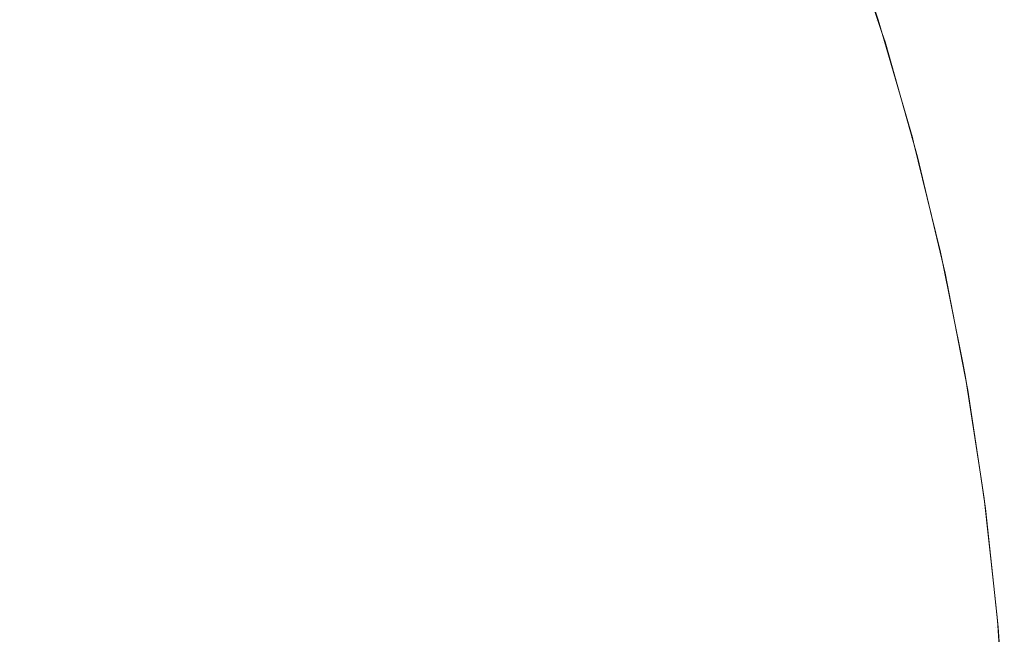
# Model space of a CAD drawing. Header units: centimetres. Extents: x -26 to 27.3, y -25.3 to -23.5.
# Tile 195 of 200: x 27.2742 to 27.3092, y -23.5517 to -23.5298. Entities that reach past the tile are written whole.
import ezdxf

# ---------------------------------------------------------------- set-up
doc = ezdxf.new("R2010")
doc.units = ezdxf.units.CM
doc.header["$LTSCALE"] = 2.54
doc.layers.add('Lucido design-1', color=7, linetype='Continuous')

# ---------------------------------------------------------------- blocks, each defined once
blk = doc.blocks.new('Gruppo-4-1')
at = {"color": 7, "linetype": 'Continuous', "lineweight": 9}
for points, invisible_edges in [([(27.294264, -23.525768, -350.02299), (27.295635, -23.529403, -350.02299), (27.294001, -23.52998, -350.026716), (27.292655, -23.526415, -350.026716)], 15), ([(27.302714, -23.525907, -349.37131), (27.304108, -23.530012, -349.37131), (27.304476, -23.529896, -349.375446), (27.303077, -23.525775, -349.375446)], 15), ([(27.303077, -23.525775, -349.375446), (27.304476, -23.529896, -349.375446), (27.30468, -23.529832, -349.379592), (27.303278, -23.525702, -349.379592)], 15), ([(27.303278, -23.525702, -349.379592), (27.30468, -23.529832, -349.379592), (27.304725, -23.529817, -349.382667), (27.303595, -23.52649, -349.382667)], 11), ([(27.272175, -23.527185, -349.31207), (27.273542, -23.529956, -349.31207), (27.276183, -23.528725, -349.31512), (27.27476, -23.525839, -349.31512)], 15), ([(27.289003, -23.526896, -349.331997), (27.290366, -23.530402, -349.331997), (27.292291, -23.529701, -349.335655), (27.290895, -23.526112, -349.335655)], 15), ([(27.301504, -23.526348, -349.363092), (27.30288, -23.530399, -349.363092), (27.303575, -23.53018, -349.367189), (27.30219, -23.526098, -349.367189)], 15), ([(27.30219, -23.526098, -349.367189), (27.303575, -23.53018, -349.367189), (27.304108, -23.530012, -349.37131), (27.302714, -23.525907, -349.37131)], 15), ([(27.278702, -23.52755, -349.318286), (27.280047, -23.530606, -349.318286), (27.282487, -23.529595, -349.321563), (27.281096, -23.526434, -349.321563)], 15), ([(27.283508, -23.526368, -350.040783), (27.284864, -23.529545, -350.040783), (27.282595, -23.530457, -350.044062), (27.28128, -23.527375, -350.044062)], 15), ([(27.292655, -23.526415, -350.026716), (27.294001, -23.52998, -350.026716), (27.292224, -23.530608, -350.030363), (27.290907, -23.527117, -350.030363)], 15), ([(27.300658, -23.526656, -349.359025), (27.302021, -23.53067, -349.359025), (27.30288, -23.530399, -349.363092), (27.301504, -23.526348, -349.363092)], 15), ([(27.275126, -23.526726, -350.0503), (27.276474, -23.529547, -350.0503), (27.273905, -23.530709, -350.053248), (27.272608, -23.527995, -350.053248)], 15), ([(27.299653, -23.527022, -349.354995), (27.301001, -23.530992, -349.354995), (27.302021, -23.53067, -349.359025), (27.300658, -23.526656, -349.359025)], 15), ([(27.302888, -23.52684, -349.995273), (27.304207, -23.530839, -349.995273), (27.303628, -23.531017, -349.999363), (27.302317, -23.527042, -349.999363)], 15), ([(27.3033, -23.526694, -349.991159), (27.304624, -23.530712, -349.991159), (27.304207, -23.530839, -349.995273), (27.302888, -23.52684, -349.995273)], 15), ([(27.303551, -23.526606, -349.987027), (27.304879, -23.530634, -349.987027), (27.304624, -23.530712, -349.991159), (27.3033, -23.526694, -349.991159)], 15), ([(27.304879, -23.530634, -349.987027), (27.303551, -23.526606, -349.987027), (27.303641, -23.526574, -349.982667), (27.304872, -23.53031, -349.982667)], 11), ([(27.304725, -23.529817, -349.382667), (27.304872, -23.53031, -349.982667), (27.303641, -23.526574, -349.982667)], 9), ([(27.286969, -23.527738, -349.328425), (27.288297, -23.531155, -349.328425), (27.290366, -23.530402, -349.331997), (27.289003, -23.526896, -349.331997)], 15), ([(27.290907, -23.527117, -350.030363), (27.292224, -23.530608, -350.030363), (27.29031, -23.531284, -350.033928), (27.289024, -23.527874, -350.033928)], 15), ([(27.298489, -23.527445, -349.35101), (27.29982, -23.531364, -349.35101), (27.301001, -23.530992, -349.354995), (27.299653, -23.527022, -349.354995)], 15), ([(27.302317, -23.527042, -349.999363), (27.303628, -23.531017, -349.999363), (27.302888, -23.531243, -350.00342), (27.301588, -23.527299, -350.00342)], 15), ([(27.276183, -23.528725, -349.31512), (27.277479, -23.531669, -349.31512), (27.280047, -23.530606, -349.318286), (27.278702, -23.52755, -349.318286)], 15), ([(27.28128, -23.527375, -350.044062), (27.282595, -23.530457, -350.044062), (27.280206, -23.531417, -350.047236), (27.278934, -23.528435, -350.047236)], 15), ([(27.297169, -23.527925, -349.347077), (27.29848, -23.531786, -349.347077), (27.29982, -23.531364, -349.35101), (27.298489, -23.527445, -349.35101)], 15), ([(27.301588, -23.527299, -350.00342), (27.302888, -23.531243, -350.00342), (27.30199, -23.531518, -350.007438), (27.300702, -23.527612, -350.007438)], 15), ([(27.284796, -23.528639, -349.324944), (27.286087, -23.531959, -349.324944), (27.288297, -23.531155, -349.328425), (27.286969, -23.527738, -349.328425)], 15), ([(27.289024, -23.527874, -350.033928), (27.29031, -23.531284, -350.033928), (27.288262, -23.532008, -350.037403), (27.287008, -23.528684, -350.037403)], 15), ([(27.295695, -23.528462, -349.343202), (27.296984, -23.532258, -349.343202), (27.29848, -23.531786, -349.347077), (27.297169, -23.527925, -349.347077)], 15), ([(27.300702, -23.527612, -350.007438), (27.30199, -23.531518, -350.007438), (27.300934, -23.531842, -350.011411), (27.299662, -23.52798, -350.011411)], 15), ([(27.299662, -23.52798, -350.011411), (27.300934, -23.531842, -350.011411), (27.299725, -23.532212, -350.015332), (27.298469, -23.528401, -350.015332)], 15), ([(27.278934, -23.528435, -350.047236), (27.280206, -23.531417, -350.047236), (27.277701, -23.532423, -350.0503), (27.276474, -23.529547, -350.0503)], 15), ([(27.294068, -23.529054, -349.339392), (27.295332, -23.532779, -349.339392), (27.296984, -23.532258, -349.343202), (27.295695, -23.528462, -349.343202)], 15), ([(27.298469, -23.528401, -350.015332), (27.299725, -23.532212, -350.015332), (27.298363, -23.532629, -350.019194), (27.297126, -23.528876, -350.019194)], 15), ([(27.273542, -23.529956, -349.31207), (27.274787, -23.532784, -349.31207), (27.277479, -23.531669, -349.31512), (27.276183, -23.528725, -349.31512)], 15), ([(27.282487, -23.529595, -349.321563), (27.283739, -23.532814, -349.321563), (27.286087, -23.531959, -349.324944), (27.284796, -23.528639, -349.324944)], 15), ([(27.287008, -23.528684, -350.037403), (27.288262, -23.532008, -350.037403), (27.286083, -23.532777, -350.040783), (27.284864, -23.529545, -350.040783)], 15), ([(27.297126, -23.528876, -350.019194), (27.298363, -23.532629, -350.019194), (27.296851, -23.533092, -350.02299), (27.295635, -23.529403, -350.02299)], 15), ([(27.292291, -23.529701, -349.335655), (27.293529, -23.533348, -349.335655), (27.295332, -23.532779, -349.339392), (27.294068, -23.529054, -349.339392)], 15), ([(27.276474, -23.529547, -350.0503), (27.277701, -23.532423, -350.0503), (27.275085, -23.533475, -350.053248), (27.273905, -23.530709, -350.053248)], 15), ([(27.280047, -23.530606, -349.318286), (27.281257, -23.533717, -349.318286), (27.283739, -23.532814, -349.321563), (27.282487, -23.529595, -349.321563)], 15), ([(27.284864, -23.529545, -350.040783), (27.286083, -23.532777, -350.040783), (27.283778, -23.533592, -350.044062), (27.282595, -23.530457, -350.044062)], 15), ([(27.295635, -23.529403, -350.02299), (27.296851, -23.533092, -350.02299), (27.295194, -23.5336, -350.026716), (27.294001, -23.52998, -350.026716)], 15), ([(27.270784, -23.531242, -349.309144), (27.271975, -23.533949, -349.309144), (27.274787, -23.532784, -349.31207), (27.273542, -23.529956, -349.31207)], 15), ([(27.290366, -23.530402, -349.331997), (27.291575, -23.533963, -349.331997), (27.293529, -23.533348, -349.335655), (27.292291, -23.529701, -349.335655)], 15), ([(27.294001, -23.52998, -350.026716), (27.295194, -23.5336, -350.026716), (27.293392, -23.534151, -350.030363), (27.292224, -23.530608, -350.030363)], 15), ([(27.303575, -23.53018, -349.367189), (27.304782, -23.534318, -349.367189), (27.305321, -23.534174, -349.37131), (27.304108, -23.530012, -349.37131)], 15), ([(27.304108, -23.530012, -349.37131), (27.305321, -23.534174, -349.37131), (27.305693, -23.534074, -349.375446), (27.304476, -23.529896, -349.375446)], 15), ([(27.304476, -23.529896, -349.375446), (27.305693, -23.534074, -349.375446), (27.3059, -23.534018, -349.379592), (27.30468, -23.529832, -349.379592)], 15), ([(27.304868, -23.530311, -349.382667), (27.304725, -23.529817, -349.382667), (27.30468, -23.529832, -349.379592)], 10), ([(27.30468, -23.529832, -349.379592), (27.3059, -23.534018, -349.379592), (27.305946, -23.534006, -349.382667), (27.304868, -23.530311, -349.382667)], 11), ([(27.304725, -23.529817, -349.382667), (27.304868, -23.530311, -349.382667), (27.304872, -23.53031, -349.982667)], 10), ([(27.30288, -23.530399, -349.363092), (27.304077, -23.534507, -349.363092), (27.304782, -23.534318, -349.367189), (27.303575, -23.53018, -349.367189)], 15), ([(27.30497, -23.530606, -349.982667), (27.304872, -23.53031, -349.982667), (27.304868, -23.530311, -349.382667)], 10), ([(27.30497, -23.530606, -349.982667), (27.304868, -23.530311, -349.382667), (27.305946, -23.534006, -349.382667)], 9), ([(27.304872, -23.53031, -349.982667), (27.30497, -23.530606, -349.982667), (27.304879, -23.530634, -349.987027)], 10), ([(27.273905, -23.530709, -350.053248), (27.275085, -23.533475, -350.053248), (27.272362, -23.534569, -350.056075), (27.27123, -23.531918, -350.056075)], 15), ([(27.277479, -23.531669, -349.31512), (27.278645, -23.534668, -349.31512), (27.281257, -23.533717, -349.318286), (27.280047, -23.530606, -349.318286)], 15), ([(27.282595, -23.530457, -350.044062), (27.283778, -23.533592, -350.044062), (27.281351, -23.53445, -350.047236), (27.280206, -23.531417, -350.047236)], 15), ([(27.288297, -23.531155, -349.328425), (27.289475, -23.534625, -349.328425), (27.291575, -23.533963, -349.331997), (27.290366, -23.530402, -349.331997)], 15), ([(27.292224, -23.530608, -350.030363), (27.293392, -23.534151, -350.030363), (27.291452, -23.534746, -350.033928), (27.29031, -23.531284, -350.033928)], 15), ([(27.301001, -23.530992, -349.354995), (27.302174, -23.535017, -349.354995), (27.303207, -23.53474, -349.359025), (27.302021, -23.53067, -349.359025)], 15), ([(27.302021, -23.53067, -349.359025), (27.303207, -23.53474, -349.359025), (27.304077, -23.534507, -349.363092), (27.30288, -23.530399, -349.363092)], 15), ([(27.304624, -23.530712, -349.991159), (27.305777, -23.534781, -349.991159), (27.305354, -23.534891, -349.995273), (27.304207, -23.530839, -349.995273)], 15), ([(27.304879, -23.530634, -349.987027), (27.306034, -23.534714, -349.987027), (27.305777, -23.534781, -349.991159), (27.304624, -23.530712, -349.991159)], 15), ([(27.306034, -23.534714, -349.987027), (27.304879, -23.530634, -349.987027), (27.30497, -23.530606, -349.982667), (27.305981, -23.534177, -349.982667)], 11), ([(27.305946, -23.534006, -349.382667), (27.305981, -23.534177, -349.982667), (27.30497, -23.530606, -349.982667)], 9), ([(27.29982, -23.531364, -349.35101), (27.300978, -23.535337, -349.35101), (27.302174, -23.535017, -349.354995), (27.301001, -23.530992, -349.354995)], 15), ([(27.303628, -23.531017, -349.999363), (27.304768, -23.535044, -349.999363), (27.304019, -23.535239, -350.00342), (27.302888, -23.531243, -350.00342)], 15), ([(27.304207, -23.530839, -349.995273), (27.305354, -23.534891, -349.995273), (27.304768, -23.535044, -349.999363), (27.303628, -23.531017, -349.999363)], 15), ([(27.280206, -23.531417, -350.047236), (27.281351, -23.53445, -350.047236), (27.278805, -23.535349, -350.0503), (27.277701, -23.532423, -350.0503)], 15), ([(27.286087, -23.531959, -349.324944), (27.287232, -23.535333, -349.324944), (27.289475, -23.534625, -349.328425), (27.288297, -23.531155, -349.328425)], 15), ([(27.29031, -23.531284, -350.033928), (27.291452, -23.534746, -350.033928), (27.289374, -23.535382, -350.037403), (27.288262, -23.532008, -350.037403)], 15), ([(27.29848, -23.531786, -349.347077), (27.299621, -23.535701, -349.347077), (27.300978, -23.535337, -349.35101), (27.29982, -23.531364, -349.35101)], 15), ([(27.302888, -23.531243, -350.00342), (27.304019, -23.535239, -350.00342), (27.30311, -23.535476, -350.007438), (27.30199, -23.531518, -350.007438)], 15), ([(27.274787, -23.532784, -349.31207), (27.275907, -23.535664, -349.31207), (27.278645, -23.534668, -349.31512), (27.277479, -23.531669, -349.31512)], 15), ([(27.30199, -23.531518, -350.007438), (27.30311, -23.535476, -350.007438), (27.302042, -23.535754, -350.011411), (27.300934, -23.531842, -350.011411)], 15), ([(27.283739, -23.532814, -349.321563), (27.284849, -23.536084, -349.321563), (27.287232, -23.535333, -349.324944), (27.286087, -23.531959, -349.324944)], 15), ([(27.288262, -23.532008, -350.037403), (27.289374, -23.535382, -350.037403), (27.287165, -23.536058, -350.040783), (27.286083, -23.532777, -350.040783)], 15), ([(27.296984, -23.532258, -349.343202), (27.298105, -23.536107, -349.343202), (27.299621, -23.535701, -349.347077), (27.29848, -23.531786, -349.347077)], 15), ([(27.300934, -23.531842, -350.011411), (27.302042, -23.535754, -350.011411), (27.300818, -23.536072, -350.015332), (27.299725, -23.532212, -350.015332)], 15), ([(27.277701, -23.532423, -350.0503), (27.278805, -23.535349, -350.0503), (27.276147, -23.536288, -350.053248), (27.275085, -23.533475, -350.053248)], 15), ([(27.295332, -23.532779, -349.339392), (27.296433, -23.536555, -349.339392), (27.298105, -23.536107, -349.343202), (27.296984, -23.532258, -349.343202)], 15), ([(27.299725, -23.532212, -350.015332), (27.300818, -23.536072, -350.015332), (27.299439, -23.536431, -350.019194), (27.298363, -23.532629, -350.019194)], 15), ([(27.271975, -23.533949, -349.309144), (27.273047, -23.536705, -349.309144), (27.275907, -23.535664, -349.31207), (27.274787, -23.532784, -349.31207)], 15), ([(27.281257, -23.533717, -349.318286), (27.28233, -23.536878, -349.318286), (27.284849, -23.536084, -349.321563), (27.283739, -23.532814, -349.321563)], 15), ([(27.286083, -23.532777, -350.040783), (27.287165, -23.536058, -350.040783), (27.284827, -23.536774, -350.044062), (27.283778, -23.533592, -350.044062)], 15), ([(27.293529, -23.533348, -349.335655), (27.294606, -23.537044, -349.335655), (27.296433, -23.536555, -349.339392), (27.295332, -23.532779, -349.339392)], 15), ([(27.298363, -23.532629, -350.019194), (27.299439, -23.536431, -350.019194), (27.29791, -23.53683, -350.02299), (27.296851, -23.533092, -350.02299)], 15), ([(27.296851, -23.533092, -350.02299), (27.29791, -23.53683, -350.02299), (27.296232, -23.537266, -350.026716), (27.295194, -23.5336, -350.026716)], 15), ([(27.275085, -23.533475, -350.053248), (27.276147, -23.536288, -350.053248), (27.273379, -23.537266, -350.056075), (27.272362, -23.534569, -350.056075)], 15), ([(27.291575, -23.533963, -349.331997), (27.292628, -23.537575, -349.331997), (27.294606, -23.537044, -349.335655), (27.293529, -23.533348, -349.335655)], 15), ([(27.278645, -23.534668, -349.31512), (27.279679, -23.537714, -349.31512), (27.28233, -23.536878, -349.318286), (27.281257, -23.533717, -349.318286)], 15), ([(27.283778, -23.533592, -350.044062), (27.284827, -23.536774, -350.044062), (27.282365, -23.537528, -350.047236), (27.281351, -23.53445, -350.047236)], 15), ([(27.295194, -23.5336, -350.026716), (27.296232, -23.537266, -350.026716), (27.294409, -23.537741, -350.030363), (27.293392, -23.534151, -350.030363)], 15), ([(27.289475, -23.534625, -349.328425), (27.290501, -23.538144, -349.328425), (27.292628, -23.537575, -349.331997), (27.291575, -23.533963, -349.331997)], 15), ([(27.293392, -23.534151, -350.030363), (27.294409, -23.537741, -350.030363), (27.292445, -23.538253, -350.033928), (27.291452, -23.534746, -350.033928)], 15), ([(27.304782, -23.534318, -349.367189), (27.305806, -23.538505, -349.367189), (27.306351, -23.538384, -349.37131), (27.305321, -23.534174, -349.37131)], 15), ([(27.305321, -23.534174, -349.37131), (27.306351, -23.538384, -349.37131), (27.306728, -23.538301, -349.375446), (27.305693, -23.534074, -349.375446)], 15), ([(27.305693, -23.534074, -349.375446), (27.306728, -23.538301, -349.375446), (27.306936, -23.538254, -349.379592), (27.3059, -23.534018, -349.379592)], 15), ([(27.305987, -23.534175, -349.382667), (27.305946, -23.534006, -349.382667), (27.3059, -23.534018, -349.379592)], 10), ([(27.306942, -23.538079, -349.382667), (27.305987, -23.534175, -349.382667), (27.3059, -23.534018, -349.379592), (27.306936, -23.538254, -349.379592)], 14), ([(27.305946, -23.534006, -349.382667), (27.305987, -23.534175, -349.382667), (27.305981, -23.534177, -349.982667)], 10), ([(27.306126, -23.53469, -349.982667), (27.305981, -23.534177, -349.982667), (27.305987, -23.534175, -349.382667)], 10), ([(27.305981, -23.534177, -349.982667), (27.306126, -23.53469, -349.982667), (27.306034, -23.534714, -349.987027)], 10), ([(27.306126, -23.53469, -349.982667), (27.305987, -23.534175, -349.382667), (27.306942, -23.538079, -349.382667)], 9), ([(27.281351, -23.53445, -350.047236), (27.282365, -23.537528, -350.047236), (27.279784, -23.538319, -350.0503), (27.278805, -23.535349, -350.0503)], 15), ([(27.303207, -23.53474, -349.359025), (27.304215, -23.538858, -349.359025), (27.305094, -23.538663, -349.363092), (27.304077, -23.534507, -349.363092)], 15), ([(27.304077, -23.534507, -349.363092), (27.305094, -23.538663, -349.363092), (27.305806, -23.538505, -349.367189), (27.304782, -23.534318, -349.367189)], 15), ([(27.275907, -23.535664, -349.31207), (27.2769, -23.538591, -349.31207), (27.279679, -23.537714, -349.31512), (27.278645, -23.534668, -349.31512)], 15), ([(27.287232, -23.535333, -349.324944), (27.288229, -23.538753, -349.324944), (27.290501, -23.538144, -349.328425), (27.289475, -23.534625, -349.328425)], 15), ([(27.291452, -23.534746, -350.033928), (27.292445, -23.538253, -350.033928), (27.290342, -23.5388, -350.037403), (27.289374, -23.535382, -350.037403)], 15), ([(27.302174, -23.535017, -349.354995), (27.30317, -23.539089, -349.354995), (27.304215, -23.538858, -349.359025), (27.303207, -23.53474, -349.359025)], 15), ([(27.305354, -23.534891, -349.995273), (27.306329, -23.538988, -349.995273), (27.305736, -23.539116, -349.999363), (27.304768, -23.535044, -349.999363)], 15), ([(27.305777, -23.534781, -349.991159), (27.306755, -23.538896, -349.991159), (27.306329, -23.538988, -349.995273), (27.305354, -23.534891, -349.995273)], 15), ([(27.306034, -23.534714, -349.987027), (27.307016, -23.53884, -349.987027), (27.306755, -23.538896, -349.991159), (27.305777, -23.534781, -349.991159)], 15), ([(27.307016, -23.53884, -349.987027), (27.306034, -23.534714, -349.987027), (27.306126, -23.53469, -349.982667), (27.306933, -23.538081, -349.982667)], 11), ([(27.306942, -23.538079, -349.382667), (27.306933, -23.538081, -349.982667), (27.306126, -23.53469, -349.982667)], 9), ([(27.300978, -23.535337, -349.35101), (27.301962, -23.539357, -349.35101), (27.30317, -23.539089, -349.354995), (27.302174, -23.535017, -349.354995)], 15), ([(27.304019, -23.535239, -350.00342), (27.30498, -23.539279, -350.00342), (27.304062, -23.539477, -350.007438), (27.30311, -23.535476, -350.007438)], 15), ([(27.304768, -23.535044, -349.999363), (27.305736, -23.539116, -349.999363), (27.30498, -23.539279, -350.00342), (27.304019, -23.535239, -350.00342)], 15), ([(27.278805, -23.535349, -350.0503), (27.279784, -23.538319, -350.0503), (27.277088, -23.539144, -350.053248), (27.276147, -23.536288, -350.053248)], 15), ([(27.284849, -23.536084, -349.321563), (27.285816, -23.5394, -349.321563), (27.288229, -23.538753, -349.324944), (27.287232, -23.535333, -349.324944)], 15), ([(27.289374, -23.535382, -350.037403), (27.290342, -23.5388, -350.037403), (27.288106, -23.539382, -350.040783), (27.287165, -23.536058, -350.040783)], 15), ([(27.299621, -23.535701, -349.347077), (27.30059, -23.539661, -349.347077), (27.301962, -23.539357, -349.35101), (27.300978, -23.535337, -349.35101)], 15), ([(27.30311, -23.535476, -350.007438), (27.304062, -23.539477, -350.007438), (27.302983, -23.539709, -350.011411), (27.302042, -23.535754, -350.011411)], 15), ([(27.273047, -23.536705, -349.309144), (27.273998, -23.539506, -349.309144), (27.2769, -23.538591, -349.31207), (27.275907, -23.535664, -349.31207)], 15), ([(27.298105, -23.536107, -349.343202), (27.299058, -23.540001, -349.343202), (27.30059, -23.539661, -349.347077), (27.299621, -23.535701, -349.347077)], 15), ([(27.302042, -23.535754, -350.011411), (27.302983, -23.539709, -350.011411), (27.301746, -23.539976, -350.015332), (27.300818, -23.536072, -350.015332)], 15), ([(27.276147, -23.536288, -350.053248), (27.277088, -23.539144, -350.053248), (27.274282, -23.540004, -350.056075), (27.273379, -23.537266, -350.056075)], 15), ([(27.28233, -23.536878, -349.318286), (27.283264, -23.540084, -349.318286), (27.285816, -23.5394, -349.321563), (27.284849, -23.536084, -349.321563)], 15), ([(27.287165, -23.536058, -350.040783), (27.288106, -23.539382, -350.040783), (27.28574, -23.539998, -350.044062), (27.284827, -23.536774, -350.044062)], 15), ([(27.296433, -23.536555, -349.339392), (27.297368, -23.540376, -349.339392), (27.299058, -23.540001, -349.343202), (27.298105, -23.536107, -349.343202)], 15), ([(27.300818, -23.536072, -350.015332), (27.301746, -23.539976, -350.015332), (27.300354, -23.540276, -350.019194), (27.299439, -23.536431, -350.019194)], 15), ([(27.294606, -23.537044, -349.335655), (27.295521, -23.540785, -349.335655), (27.297368, -23.540376, -349.339392), (27.296433, -23.536555, -349.339392)], 15), ([(27.299439, -23.536431, -350.019194), (27.300354, -23.540276, -350.019194), (27.298809, -23.540609, -350.02299), (27.29791, -23.53683, -350.02299)], 15), ([(27.279679, -23.537714, -349.31512), (27.280579, -23.540803, -349.31512), (27.283264, -23.540084, -349.318286), (27.28233, -23.536878, -349.318286)], 15), ([(27.284827, -23.536774, -350.044062), (27.28574, -23.539998, -350.044062), (27.283249, -23.540647, -350.047236), (27.282365, -23.537528, -350.047236)], 15), ([(27.29791, -23.53683, -350.02299), (27.298809, -23.540609, -350.02299), (27.297114, -23.540974, -350.026716), (27.296232, -23.537266, -350.026716)], 15), ([(27.273379, -23.537266, -350.056075), (27.274282, -23.540004, -350.056075), (27.271371, -23.540895, -350.058779), (27.270509, -23.53828, -350.058779)], 15), ([(27.292628, -23.537575, -349.331997), (27.293522, -23.541228, -349.331997), (27.295521, -23.540785, -349.335655), (27.294606, -23.537044, -349.335655)], 15), ([(27.296232, -23.537266, -350.026716), (27.297114, -23.540974, -350.026716), (27.295272, -23.541371, -350.030363), (27.294409, -23.537741, -350.030363)], 15), ([(27.2769, -23.538591, -349.31207), (27.277765, -23.541557, -349.31207), (27.280579, -23.540803, -349.31512), (27.279679, -23.537714, -349.31512)], 15), ([(27.282365, -23.537528, -350.047236), (27.283249, -23.540647, -350.047236), (27.280636, -23.541327, -350.0503), (27.279784, -23.538319, -350.0503)], 15), ([(27.290501, -23.538144, -349.328425), (27.291372, -23.541705, -349.328425), (27.293522, -23.541228, -349.331997), (27.292628, -23.537575, -349.331997)], 15), ([(27.294409, -23.537741, -350.030363), (27.295272, -23.541371, -350.030363), (27.293288, -23.541799, -350.033928), (27.292445, -23.538253, -350.033928)], 15), ([(27.279784, -23.538319, -350.0503), (27.280636, -23.541327, -350.0503), (27.277907, -23.542038, -350.053248), (27.277088, -23.539144, -350.053248)], 15), ([(27.288229, -23.538753, -349.324944), (27.289076, -23.542214, -349.324944), (27.291372, -23.541705, -349.328425), (27.290501, -23.538144, -349.328425)], 15), ([(27.292445, -23.538253, -350.033928), (27.293288, -23.541799, -350.033928), (27.291164, -23.542256, -350.037403), (27.290342, -23.5388, -350.037403)], 15), ([(27.305806, -23.538505, -349.367189), (27.306647, -23.542732, -349.367189), (27.307197, -23.542636, -349.37131), (27.306351, -23.538384, -349.37131)], 15), ([(27.306351, -23.538384, -349.37131), (27.307197, -23.542636, -349.37131), (27.307577, -23.542569, -349.375446), (27.306728, -23.538301, -349.375446)], 15), ([(27.306728, -23.538301, -349.375446), (27.307577, -23.542569, -349.375446), (27.307787, -23.542531, -349.379592), (27.306936, -23.538254, -349.379592)], 15), ([(27.307109, -23.53882, -349.982667), (27.306933, -23.538081, -349.982667), (27.306942, -23.538079, -349.382667), (27.306983, -23.538244, -349.382667)], 10), ([(27.306933, -23.538081, -349.982667), (27.307109, -23.53882, -349.982667), (27.307016, -23.53884, -349.987027)], 10), ([(27.306936, -23.538254, -349.379592), (27.306983, -23.538244, -349.382667), (27.306942, -23.538079, -349.382667)], 9), ([(27.307732, -23.542013, -349.382667), (27.306983, -23.538244, -349.382667), (27.306936, -23.538254, -349.379592), (27.307787, -23.542531, -349.379592)], 14), ([(27.306983, -23.538244, -349.382667), (27.307726, -23.542015, -349.982667), (27.307109, -23.53882, -349.982667)], 9), ([(27.306983, -23.538244, -349.382667), (27.307732, -23.542013, -349.382667), (27.307726, -23.542015, -349.982667)], 10), ([(27.273998, -23.539506, -349.309144), (27.274825, -23.542345, -349.309144), (27.277765, -23.541557, -349.31207), (27.2769, -23.538591, -349.31207)], 15), ([(27.285816, -23.5394, -349.321563), (27.286637, -23.542755, -349.321563), (27.289076, -23.542214, -349.324944), (27.288229, -23.538753, -349.324944)], 15), ([(27.304215, -23.538858, -349.359025), (27.305042, -23.543015, -349.359025), (27.305929, -23.542859, -349.363092), (27.305094, -23.538663, -349.363092)], 15), ([(27.305094, -23.538663, -349.363092), (27.305929, -23.542859, -349.363092), (27.306647, -23.542732, -349.367189), (27.305806, -23.538505, -349.367189)], 15), ([(27.290342, -23.5388, -350.037403), (27.291164, -23.542256, -350.037403), (27.288905, -23.542743, -350.040783), (27.288106, -23.539382, -350.040783)], 15), ([(27.301962, -23.539357, -349.35101), (27.302769, -23.543416, -349.35101), (27.303988, -23.543201, -349.354995), (27.30317, -23.539089, -349.354995)], 15), ([(27.30317, -23.539089, -349.354995), (27.303988, -23.543201, -349.354995), (27.305042, -23.543015, -349.359025), (27.304215, -23.538858, -349.359025)], 15), ([(27.305736, -23.539116, -349.999363), (27.306531, -23.543225, -349.999363), (27.305769, -23.543356, -350.00342), (27.30498, -23.539279, -350.00342)], 15), ([(27.306329, -23.538988, -349.995273), (27.307128, -23.543123, -349.995273), (27.306531, -23.543225, -349.999363), (27.305736, -23.539116, -349.999363)], 15), ([(27.306755, -23.538896, -349.991159), (27.307559, -23.543049, -349.991159), (27.307128, -23.543123, -349.995273), (27.306329, -23.538988, -349.995273)], 15), ([(27.307016, -23.53884, -349.987027), (27.307821, -23.543004, -349.987027), (27.307559, -23.543049, -349.991159), (27.306755, -23.538896, -349.991159)], 15), ([(27.307821, -23.543004, -349.987027), (27.307016, -23.53884, -349.987027), (27.307109, -23.53882, -349.982667), (27.307726, -23.542015, -349.982667)], 11), ([(27.277088, -23.539144, -350.053248), (27.277907, -23.542038, -350.053248), (27.275067, -23.542777, -350.056075), (27.274282, -23.540004, -350.056075)], 15), ([(27.283264, -23.540084, -349.318286), (27.284058, -23.543326, -349.318286), (27.286637, -23.542755, -349.321563), (27.285816, -23.5394, -349.321563)], 15), ([(27.288106, -23.539382, -350.040783), (27.288905, -23.542743, -350.040783), (27.286515, -23.543258, -350.044062), (27.28574, -23.539998, -350.044062)], 15), ([(27.30059, -23.539661, -349.347077), (27.301386, -23.54366, -349.347077), (27.302769, -23.543416, -349.35101), (27.301962, -23.539357, -349.35101)], 15), ([(27.304062, -23.539477, -350.007438), (27.304843, -23.543515, -350.007438), (27.303755, -23.543701, -350.011411), (27.302983, -23.539709, -350.011411)], 15), ([(27.30498, -23.539279, -350.00342), (27.305769, -23.543356, -350.00342), (27.304843, -23.543515, -350.007438), (27.304062, -23.539477, -350.007438)], 15), ([(27.270977, -23.540458, -349.306345), (27.271766, -23.543165, -349.306345), (27.274825, -23.542345, -349.309144), (27.273998, -23.539506, -349.309144)], 15), ([(27.299058, -23.540001, -349.343202), (27.29984, -23.543933, -349.343202), (27.301386, -23.54366, -349.347077), (27.30059, -23.539661, -349.347077)], 15), ([(27.302983, -23.539709, -350.011411), (27.303755, -23.543701, -350.011411), (27.302508, -23.543915, -350.015332), (27.301746, -23.539976, -350.015332)], 15), ([(27.274282, -23.540004, -350.056075), (27.275067, -23.542777, -350.056075), (27.272121, -23.543544, -350.058779), (27.271371, -23.540895, -350.058779)], 15), ([(27.280579, -23.540803, -349.31512), (27.281344, -23.543928, -349.31512), (27.284058, -23.543326, -349.318286), (27.283264, -23.540084, -349.318286)], 15), ([(27.28574, -23.539998, -350.044062), (27.286515, -23.543258, -350.044062), (27.283999, -23.543801, -350.047236), (27.283249, -23.540647, -350.047236)], 15), ([(27.297368, -23.540376, -349.339392), (27.298135, -23.544233, -349.339392), (27.29984, -23.543933, -349.343202), (27.299058, -23.540001, -349.343202)], 15), ([(27.301746, -23.539976, -350.015332), (27.302508, -23.543915, -350.015332), (27.301104, -23.544156, -350.019194), (27.300354, -23.540276, -350.019194)], 15), ([(27.295521, -23.540785, -349.335655), (27.296273, -23.544562, -349.335655), (27.298135, -23.544233, -349.339392), (27.297368, -23.540376, -349.339392)], 15), ([(27.300354, -23.540276, -350.019194), (27.301104, -23.544156, -350.019194), (27.299546, -23.544423, -350.02299), (27.298809, -23.540609, -350.02299)], 15), ([(27.277765, -23.541557, -349.31207), (27.278499, -23.544559, -349.31207), (27.281344, -23.543928, -349.31512), (27.280579, -23.540803, -349.31512)], 15), ([(27.283249, -23.540647, -350.047236), (27.283999, -23.543801, -350.047236), (27.28136, -23.544369, -350.0503), (27.280636, -23.541327, -350.0503)], 15), ([(27.293522, -23.541228, -349.331997), (27.294256, -23.544917, -349.331997), (27.296273, -23.544562, -349.335655), (27.295521, -23.540785, -349.335655)], 15), ([(27.298809, -23.540609, -350.02299), (27.299546, -23.544423, -350.02299), (27.297837, -23.544716, -350.026716), (27.297114, -23.540974, -350.026716)], 15), ([(27.297114, -23.540974, -350.026716), (27.297837, -23.544716, -350.026716), (27.295981, -23.545034, -350.030363), (27.295272, -23.541371, -350.030363)], 15), ([(27.274825, -23.542345, -349.309144), (27.275528, -23.545217, -349.309144), (27.278499, -23.544559, -349.31207), (27.277765, -23.541557, -349.31207)], 15), ([(27.280636, -23.541327, -350.0503), (27.28136, -23.544369, -350.0503), (27.278603, -23.544963, -350.053248), (27.277907, -23.542038, -350.053248)], 15), ([(27.291372, -23.541705, -349.328425), (27.292087, -23.5453, -349.328425), (27.294256, -23.544917, -349.331997), (27.293522, -23.541228, -349.331997)], 15), ([(27.295272, -23.541371, -350.030363), (27.295981, -23.545034, -350.030363), (27.29398, -23.545377, -350.033928), (27.293288, -23.541799, -350.033928)], 15), ([(27.289076, -23.542214, -349.324944), (27.289771, -23.545708, -349.324944), (27.292087, -23.5453, -349.328425), (27.291372, -23.541705, -349.328425)], 15), ([(27.293288, -23.541799, -350.033928), (27.29398, -23.545377, -350.033928), (27.291839, -23.545744, -350.037403), (27.291164, -23.542256, -350.037403)], 15), ([(27.277907, -23.542038, -350.053248), (27.278603, -23.544963, -350.053248), (27.275734, -23.545582, -350.056075), (27.275067, -23.542777, -350.056075)], 15), ([(27.286637, -23.542755, -349.321563), (27.28731, -23.546142, -349.321563), (27.289771, -23.545708, -349.324944), (27.289076, -23.542214, -349.324944)], 15), ([(27.291164, -23.542256, -350.037403), (27.291839, -23.545744, -350.037403), (27.289561, -23.546135, -350.040783), (27.288905, -23.542743, -350.040783)], 15), ([(27.307915, -23.542988, -349.982667), (27.307726, -23.542015, -349.982667), (27.307732, -23.542013, -349.382667), (27.307834, -23.542523, -349.382667)], 10), ([(27.307726, -23.542015, -349.982667), (27.307915, -23.542988, -349.982667), (27.307821, -23.543004, -349.987027)], 10), ([(27.307787, -23.542531, -349.379592), (27.307834, -23.542523, -349.382667), (27.307732, -23.542013, -349.382667)], 9), ([(27.271766, -23.543165, -349.306345), (27.272436, -23.545903, -349.306345), (27.275528, -23.545217, -349.309144), (27.274825, -23.542345, -349.309144)], 15), ([(27.307197, -23.542636, -349.37131), (27.307856, -23.54692, -349.37131), (27.308239, -23.546869, -349.375446), (27.307577, -23.542569, -349.375446)], 15), ([(27.307577, -23.542569, -349.375446), (27.308239, -23.546869, -349.375446), (27.308451, -23.546842, -349.379592), (27.307787, -23.542531, -349.379592)], 15), ([(27.308364, -23.545971, -349.382667), (27.307834, -23.542523, -349.382667), (27.307787, -23.542531, -349.379592), (27.308451, -23.546842, -349.379592)], 14), ([(27.307834, -23.542523, -349.382667), (27.308364, -23.545971, -349.382667), (27.308361, -23.545971, -349.982667), (27.307915, -23.542988, -349.982667)], 10), ([(27.275067, -23.542777, -350.056075), (27.275734, -23.545582, -350.056075), (27.272758, -23.546223, -350.058779), (27.272121, -23.543544, -350.058779)], 15), ([(27.284058, -23.543326, -349.318286), (27.284709, -23.546601, -349.318286), (27.28731, -23.546142, -349.321563), (27.286637, -23.542755, -349.321563)], 15), ([(27.288905, -23.542743, -350.040783), (27.289561, -23.546135, -350.040783), (27.287152, -23.546548, -350.044062), (27.286515, -23.543258, -350.044062)], 15), ([(27.305042, -23.543015, -349.359025), (27.305687, -23.547205, -349.359025), (27.306579, -23.547088, -349.363092), (27.305929, -23.542859, -349.363092)], 15), ([(27.305929, -23.542859, -349.363092), (27.306579, -23.547088, -349.363092), (27.307303, -23.546993, -349.367189), (27.306647, -23.542732, -349.367189)], 15), ([(27.306647, -23.542732, -349.367189), (27.307303, -23.546993, -349.367189), (27.307856, -23.54692, -349.37131), (27.307197, -23.542636, -349.37131)], 15), ([(27.281344, -23.543928, -349.31512), (27.281972, -23.547083, -349.31512), (27.284709, -23.546601, -349.318286), (27.284058, -23.543326, -349.318286)], 15), ([(27.286515, -23.543258, -350.044062), (27.287152, -23.546548, -350.044062), (27.284614, -23.546983, -350.047236), (27.283999, -23.543801, -350.047236)], 15), ([(27.302769, -23.543416, -349.35101), (27.303399, -23.547507, -349.35101), (27.304626, -23.547345, -349.354995), (27.303988, -23.543201, -349.354995)], 15), ([(27.303988, -23.543201, -349.354995), (27.304626, -23.547345, -349.354995), (27.305687, -23.547205, -349.359025), (27.305042, -23.543015, -349.359025)], 15), ([(27.306531, -23.543225, -349.999363), (27.307151, -23.547364, -349.999363), (27.306383, -23.547463, -350.00342), (27.305769, -23.543356, -350.00342)], 15), ([(27.307128, -23.543123, -349.995273), (27.307752, -23.547288, -349.995273), (27.307151, -23.547364, -349.999363), (27.306531, -23.543225, -349.999363)], 15), ([(27.307559, -23.543049, -349.991159), (27.308185, -23.547232, -349.991159), (27.307752, -23.547288, -349.995273), (27.307128, -23.543123, -349.995273)], 15), ([(27.307821, -23.543004, -349.987027), (27.308449, -23.547198, -349.987027), (27.308185, -23.547232, -349.991159), (27.307559, -23.543049, -349.991159)], 15), ([(27.308449, -23.547198, -349.987027), (27.307821, -23.543004, -349.987027), (27.307915, -23.542988, -349.982667), (27.308361, -23.545971, -349.982667)], 11), ([(27.29984, -23.543933, -349.343202), (27.30045, -23.547895, -349.343202), (27.302006, -23.54769, -349.347077), (27.301386, -23.54366, -349.347077)], 15), ([(27.301386, -23.54366, -349.347077), (27.302006, -23.54769, -349.347077), (27.303399, -23.547507, -349.35101), (27.302769, -23.543416, -349.35101)], 15), ([(27.304843, -23.543515, -350.007438), (27.305452, -23.547582, -350.007438), (27.304357, -23.547722, -350.011411), (27.303755, -23.543701, -350.011411)], 15), ([(27.305769, -23.543356, -350.00342), (27.306383, -23.547463, -350.00342), (27.305452, -23.547582, -350.007438), (27.304843, -23.543515, -350.007438)], 15), ([(27.278499, -23.544559, -349.31207), (27.279102, -23.547589, -349.31207), (27.281972, -23.547083, -349.31512), (27.281344, -23.543928, -349.31512)], 15), ([(27.283999, -23.543801, -350.047236), (27.284614, -23.546983, -350.047236), (27.281953, -23.547439, -350.0503), (27.28136, -23.544369, -350.0503)], 15), ([(27.298135, -23.544233, -349.339392), (27.298733, -23.548121, -349.339392), (27.30045, -23.547895, -349.343202), (27.29984, -23.543933, -349.343202)], 15), ([(27.302508, -23.543915, -350.015332), (27.303102, -23.547883, -350.015332), (27.301689, -23.548064, -350.019194), (27.301104, -23.544156, -350.019194)], 15), ([(27.303755, -23.543701, -350.011411), (27.304357, -23.547722, -350.011411), (27.303102, -23.547883, -350.015332), (27.302508, -23.543915, -350.015332)], 15), ([(27.28136, -23.544369, -350.0503), (27.281953, -23.547439, -350.0503), (27.279174, -23.547916, -350.053248), (27.278603, -23.544963, -350.053248)], 15), ([(27.296273, -23.544562, -349.335655), (27.296858, -23.548368, -349.335655), (27.298733, -23.548121, -349.339392), (27.298135, -23.544233, -349.339392)], 15), ([(27.301104, -23.544156, -350.019194), (27.301689, -23.548064, -350.019194), (27.300121, -23.548265, -350.02299), (27.299546, -23.544423, -350.02299)], 15), ([(27.275528, -23.545217, -349.309144), (27.276105, -23.548118, -349.309144), (27.279102, -23.547589, -349.31207), (27.278499, -23.544559, -349.31207)], 15), ([(27.294256, -23.544917, -349.331997), (27.294828, -23.548635, -349.331997), (27.296858, -23.548368, -349.335655), (27.296273, -23.544562, -349.335655)], 15), ([(27.297837, -23.544716, -350.026716), (27.298402, -23.548485, -350.026716), (27.296533, -23.548724, -350.030363), (27.295981, -23.545034, -350.030363)], 15), ([(27.299546, -23.544423, -350.02299), (27.300121, -23.548265, -350.02299), (27.298402, -23.548485, -350.026716), (27.297837, -23.544716, -350.026716)], 15), ([(27.278603, -23.544963, -350.053248), (27.279174, -23.547916, -350.053248), (27.276282, -23.548412, -350.056075), (27.275734, -23.545582, -350.056075)], 15), ([(27.292087, -23.5453, -349.328425), (27.292645, -23.548922, -349.328425), (27.294828, -23.548635, -349.331997), (27.294256, -23.544917, -349.331997)], 15), ([(27.295981, -23.545034, -350.030363), (27.296533, -23.548724, -350.030363), (27.29452, -23.548982, -350.033928), (27.29398, -23.545377, -350.033928)], 15), ([(27.272436, -23.545903, -349.306345), (27.272986, -23.548668, -349.306345), (27.276105, -23.548118, -349.309144), (27.275528, -23.545217, -349.309144)], 15), ([(27.289771, -23.545708, -349.324944), (27.290313, -23.549229, -349.324944), (27.292645, -23.548922, -349.328425), (27.292087, -23.5453, -349.328425)], 15), ([(27.29398, -23.545377, -350.033928), (27.29452, -23.548982, -350.033928), (27.292365, -23.549258, -350.037403), (27.291839, -23.545744, -350.037403)], 15), ([(27.275734, -23.545582, -350.056075), (27.276282, -23.548412, -350.056075), (27.273281, -23.548926, -350.058779), (27.272758, -23.546223, -350.058779)], 15), ([(27.28731, -23.546142, -349.321563), (27.287836, -23.549556, -349.321563), (27.290313, -23.549229, -349.324944), (27.289771, -23.545708, -349.324944)], 15), ([(27.291839, -23.545744, -350.037403), (27.292365, -23.549258, -350.037403), (27.290073, -23.549551, -350.040783), (27.289561, -23.546135, -350.040783)], 15), ([(27.308543, -23.547186, -349.982667), (27.308361, -23.545971, -349.982667), (27.308364, -23.545971, -349.382667), (27.308497, -23.546835, -349.382667)], 10), ([(27.308361, -23.545971, -349.982667), (27.308543, -23.547186, -349.982667), (27.308449, -23.547198, -349.987027)], 10), ([(27.308451, -23.546842, -349.379592), (27.308497, -23.546835, -349.382667), (27.308364, -23.545971, -349.382667)], 9), ([(27.284709, -23.546601, -349.318286), (27.285217, -23.5499, -349.318286), (27.287836, -23.549556, -349.321563), (27.28731, -23.546142, -349.321563)], 15), ([(27.289561, -23.546135, -350.040783), (27.290073, -23.549551, -350.040783), (27.287648, -23.549862, -350.044062), (27.287152, -23.546548, -350.044062)], 15), ([(27.281972, -23.547083, -349.31512), (27.282461, -23.550263, -349.31512), (27.285217, -23.5499, -349.318286), (27.284709, -23.546601, -349.318286)], 15), ([(27.287152, -23.546548, -350.044062), (27.287648, -23.549862, -350.044062), (27.285094, -23.550189, -350.047236), (27.284614, -23.546983, -350.047236)], 15), ([(27.279102, -23.547589, -349.31207), (27.279572, -23.550643, -349.31207), (27.282461, -23.550263, -349.31512), (27.281972, -23.547083, -349.31512)], 15), ([(27.284614, -23.546983, -350.047236), (27.285094, -23.550189, -350.047236), (27.282416, -23.550532, -350.0503), (27.281953, -23.547439, -350.0503)], 15), ([(27.305687, -23.547205, -349.359025), (27.306148, -23.551419, -349.359025), (27.307045, -23.551341, -349.363092), (27.306579, -23.547088, -349.363092)], 15), ([(27.306579, -23.547088, -349.363092), (27.307045, -23.551341, -349.363092), (27.307772, -23.551277, -349.367189), (27.307303, -23.546993, -349.367189)], 15), ([(27.307303, -23.546993, -349.367189), (27.307772, -23.551277, -349.367189), (27.308328, -23.551229, -349.37131), (27.307856, -23.54692, -349.37131)], 15), ([(27.307856, -23.54692, -349.37131), (27.308328, -23.551229, -349.37131), (27.308712, -23.551195, -349.375446), (27.308239, -23.546869, -349.375446)], 15), ([(27.308239, -23.546869, -349.375446), (27.308712, -23.551195, -349.375446), (27.308925, -23.551177, -349.379592), (27.308451, -23.546842, -349.379592)], 15), ([(27.308838, -23.549945, -349.382667), (27.308497, -23.546835, -349.382667), (27.308451, -23.546842, -349.379592), (27.308925, -23.551177, -349.379592)], 14), ([(27.308497, -23.546835, -349.382667), (27.308838, -23.549945, -349.382667), (27.308837, -23.549945, -349.982667), (27.308543, -23.547186, -349.982667)], 10), ([(27.281953, -23.547439, -350.0503), (27.282416, -23.550532, -350.0503), (27.279619, -23.55089, -350.053248), (27.279174, -23.547916, -350.053248)], 15), ([(27.302006, -23.54769, -349.347077), (27.30245, -23.551743, -349.347077), (27.303849, -23.551621, -349.35101), (27.303399, -23.547507, -349.35101)], 15), ([(27.303399, -23.547507, -349.35101), (27.303849, -23.551621, -349.35101), (27.305082, -23.551513, -349.354995), (27.304626, -23.547345, -349.354995)], 15), ([(27.304626, -23.547345, -349.354995), (27.305082, -23.551513, -349.354995), (27.306148, -23.551419, -349.359025), (27.305687, -23.547205, -349.359025)], 15), ([(27.306383, -23.547463, -350.00342), (27.306823, -23.551592, -350.00342), (27.305887, -23.551672, -350.007438), (27.305452, -23.547582, -350.007438)], 15), ([(27.307151, -23.547364, -349.999363), (27.307594, -23.551526, -349.999363), (27.306823, -23.551592, -350.00342), (27.306383, -23.547463, -350.00342)], 15), ([(27.307752, -23.547288, -349.995273), (27.308198, -23.551475, -349.995273), (27.307594, -23.551526, -349.999363), (27.307151, -23.547364, -349.999363)], 15), ([(27.308185, -23.547232, -349.991159), (27.308633, -23.551438, -349.991159), (27.308198, -23.551475, -349.995273), (27.307752, -23.547288, -349.995273)], 15), ([(27.308449, -23.547198, -349.987027), (27.308898, -23.551415, -349.987027), (27.308633, -23.551438, -349.991159), (27.308185, -23.547232, -349.991159)], 15), ([(27.308898, -23.551415, -349.987027), (27.308449, -23.547198, -349.987027), (27.308543, -23.547186, -349.982667), (27.308837, -23.549945, -349.982667)], 11), ([(27.276105, -23.548118, -349.309144), (27.276555, -23.551041, -349.309144), (27.279572, -23.550643, -349.31207), (27.279102, -23.547589, -349.31207)], 15), ([(27.30045, -23.547895, -349.343202), (27.300887, -23.55188, -349.343202), (27.30245, -23.551743, -349.347077), (27.302006, -23.54769, -349.347077)], 15), ([(27.304357, -23.547722, -350.011411), (27.304788, -23.551765, -350.011411), (27.303527, -23.551873, -350.015332), (27.303102, -23.547883, -350.015332)], 15), ([(27.305452, -23.547582, -350.007438), (27.305887, -23.551672, -350.007438), (27.304788, -23.551765, -350.011411), (27.304357, -23.547722, -350.011411)], 15), ([(27.272986, -23.548668, -349.306345), (27.273415, -23.551454, -349.306345), (27.276555, -23.551041, -349.309144), (27.276105, -23.548118, -349.309144)], 15), ([(27.279174, -23.547916, -350.053248), (27.279619, -23.55089, -350.053248), (27.276708, -23.551263, -350.056075), (27.276282, -23.548412, -350.056075)], 15), ([(27.296858, -23.548368, -349.335655), (27.297278, -23.552196, -349.335655), (27.299162, -23.552031, -349.339392), (27.298733, -23.548121, -349.339392)], 15), ([(27.298733, -23.548121, -349.339392), (27.299162, -23.552031, -349.339392), (27.300887, -23.55188, -349.343202), (27.30045, -23.547895, -349.343202)], 15), ([(27.301689, -23.548064, -350.019194), (27.302108, -23.551993, -350.019194), (27.300533, -23.552127, -350.02299), (27.300121, -23.548265, -350.02299)], 15), ([(27.303102, -23.547883, -350.015332), (27.303527, -23.551873, -350.015332), (27.302108, -23.551993, -350.019194), (27.301689, -23.548064, -350.019194)], 15), ([(27.276282, -23.548412, -350.056075), (27.276708, -23.551263, -350.056075), (27.273689, -23.55165, -350.058779), (27.273281, -23.548926, -350.058779)], 15), ([(27.294828, -23.548635, -349.331997), (27.295237, -23.552374, -349.331997), (27.297278, -23.552196, -349.335655), (27.296858, -23.548368, -349.335655)], 15), ([(27.298402, -23.548485, -350.026716), (27.298805, -23.552274, -350.026716), (27.296928, -23.552434, -350.030363), (27.296533, -23.548724, -350.030363)], 15), ([(27.300121, -23.548265, -350.02299), (27.300533, -23.552127, -350.02299), (27.298805, -23.552274, -350.026716), (27.298402, -23.548485, -350.026716)], 15), ([(27.290313, -23.549229, -349.324944), (27.290701, -23.552771, -349.324944), (27.293044, -23.552566, -349.328425), (27.292645, -23.548922, -349.328425)], 15), ([(27.292645, -23.548922, -349.328425), (27.293044, -23.552566, -349.328425), (27.295237, -23.552374, -349.331997), (27.294828, -23.548635, -349.331997)], 15), ([(27.296533, -23.548724, -350.030363), (27.296928, -23.552434, -350.030363), (27.294906, -23.552606, -350.033928), (27.29452, -23.548982, -350.033928)], 15), ([(27.287836, -23.549556, -349.321563), (27.288212, -23.552989, -349.321563), (27.290701, -23.552771, -349.324944), (27.290313, -23.549229, -349.324944)], 15), ([(27.292365, -23.549258, -350.037403), (27.292741, -23.552791, -350.037403), (27.290439, -23.552987, -350.040783), (27.290073, -23.549551, -350.040783)], 15), ([(27.29452, -23.548982, -350.033928), (27.294906, -23.552606, -350.033928), (27.292741, -23.552791, -350.037403), (27.292365, -23.549258, -350.037403)], 15), ([(27.285217, -23.5499, -349.318286), (27.285581, -23.553219, -349.318286), (27.288212, -23.552989, -349.321563), (27.287836, -23.549556, -349.321563)], 15), ([(27.290073, -23.549551, -350.040783), (27.290439, -23.552987, -350.040783), (27.288003, -23.553194, -350.044062), (27.287648, -23.549862, -350.044062)], 15), ([(27.282461, -23.550263, -349.31512), (27.282811, -23.553461, -349.31512), (27.285581, -23.553219, -349.318286), (27.285217, -23.5499, -349.318286)], 15), ([(27.287648, -23.549862, -350.044062), (27.288003, -23.553194, -350.044062), (27.285437, -23.553412, -350.047236), (27.285094, -23.550189, -350.047236)], 15), ([(27.308993, -23.551407, -349.982667), (27.308837, -23.549945, -349.982667), (27.308838, -23.549945, -349.382667), (27.308972, -23.551173, -349.382667)], 10), ([(27.308837, -23.549945, -349.982667), (27.308993, -23.551407, -349.982667), (27.308898, -23.551415, -349.987027)], 10), ([(27.308925, -23.551177, -349.379592), (27.308972, -23.551172, -349.382667), (27.308838, -23.549945, -349.382667)], 9), ([(27.279572, -23.550643, -349.31207), (27.279908, -23.553715, -349.31207), (27.282811, -23.553461, -349.31512), (27.282461, -23.550263, -349.31512)], 15), ([(27.285094, -23.550189, -350.047236), (27.285437, -23.553412, -350.047236), (27.282747, -23.553641, -350.0503), (27.282416, -23.550532, -350.0503)], 15), ([(27.276555, -23.551041, -349.309144), (27.276877, -23.55398, -349.309144), (27.279908, -23.553715, -349.31207), (27.279572, -23.550643, -349.31207)], 15), ([(27.282416, -23.550532, -350.0503), (27.282747, -23.553641, -350.0503), (27.279938, -23.55388, -350.053248), (27.279619, -23.55089, -350.053248)], 15), ([(27.279619, -23.55089, -350.053248), (27.279938, -23.55388, -350.053248), (27.277014, -23.554129, -350.056075), (27.276708, -23.551263, -350.056075)], 15), ([(27.273415, -23.551454, -349.306345), (27.273721, -23.554256, -349.306345), (27.276877, -23.55398, -349.309144), (27.276555, -23.551041, -349.309144)], 15), ([(27.276708, -23.551263, -350.056075), (27.277014, -23.554129, -350.056075), (27.27398, -23.554387, -350.058779), (27.273689, -23.55165, -350.058779)], 15), ([(27.306148, -23.551419, -349.359025), (27.306426, -23.55565, -349.359025), (27.307325, -23.55561, -349.363092), (27.307045, -23.551341, -349.363092)], 15), ([(27.307045, -23.551341, -349.363092), (27.307325, -23.55561, -349.363092), (27.308054, -23.555579, -349.367189), (27.307772, -23.551277, -349.367189)], 15), ([(27.307772, -23.551277, -349.367189), (27.308054, -23.555579, -349.367189), (27.308611, -23.555554, -349.37131), (27.308328, -23.551229, -349.37131)], 15), ([(27.308328, -23.551229, -349.37131), (27.308611, -23.555554, -349.37131), (27.308997, -23.555537, -349.375446), (27.308712, -23.551195, -349.375446)], 15), ([(27.308712, -23.551195, -349.375446), (27.308997, -23.555537, -349.375446), (27.309211, -23.555528, -349.379592), (27.308925, -23.551177, -349.379592)], 15), ([(27.309153, -23.553929, -349.382667), (27.308972, -23.551172, -349.382667), (27.308925, -23.551177, -349.379592), (27.309211, -23.555528, -349.379592)], 14), ([(27.308972, -23.551173, -349.382667), (27.309153, -23.553929, -349.382667), (27.309154, -23.553929, -349.982667), (27.308993, -23.551407, -349.982667)], 10), ([(27.30245, -23.551743, -349.347077), (27.302716, -23.555812, -349.347077), (27.30412, -23.55575, -349.35101), (27.303849, -23.551621, -349.35101)], 15), ([(27.303849, -23.551621, -349.35101), (27.30412, -23.55575, -349.35101), (27.305357, -23.555696, -349.354995), (27.305082, -23.551513, -349.354995)], 15), ([(27.305082, -23.551513, -349.354995), (27.305357, -23.555696, -349.354995), (27.306426, -23.55565, -349.359025), (27.306148, -23.551419, -349.359025)], 15), ([(27.306823, -23.551592, -350.00342), (27.307088, -23.555736, -350.00342), (27.306149, -23.555776, -350.007438), (27.305887, -23.551672, -350.007438)], 15), ([(27.307594, -23.551526, -349.999363), (27.307861, -23.555703, -349.999363), (27.307088, -23.555736, -350.00342), (27.306823, -23.551592, -350.00342)], 15), ([(27.308198, -23.551475, -349.995273), (27.308466, -23.555678, -349.995273), (27.307861, -23.555703, -349.999363), (27.307594, -23.551526, -349.999363)], 15), ([(27.308633, -23.551438, -349.991159), (27.308902, -23.555659, -349.991159), (27.308466, -23.555678, -349.995273), (27.308198, -23.551475, -349.995273)], 15), ([(27.308898, -23.551415, -349.987027), (27.309168, -23.555648, -349.987027), (27.308902, -23.555659, -349.991159), (27.308633, -23.551438, -349.991159)], 15), ([(27.309168, -23.555648, -349.987027), (27.308898, -23.551415, -349.987027), (27.308993, -23.551407, -349.982667), (27.309154, -23.553929, -349.982667)], 11)]:
    blk.add_3dface(points, dxfattribs=dict(at, invisible_edges=invisible_edges))

msp = doc.modelspace()

# ---------------------------------------------------------------- block references
at = {"layer": 'Lucido design-1', "color": 7}
msp.add_blockref('Gruppo-4-1', (0, 0), dxfattribs=at)

doc.saveas('drawing.dxf')
